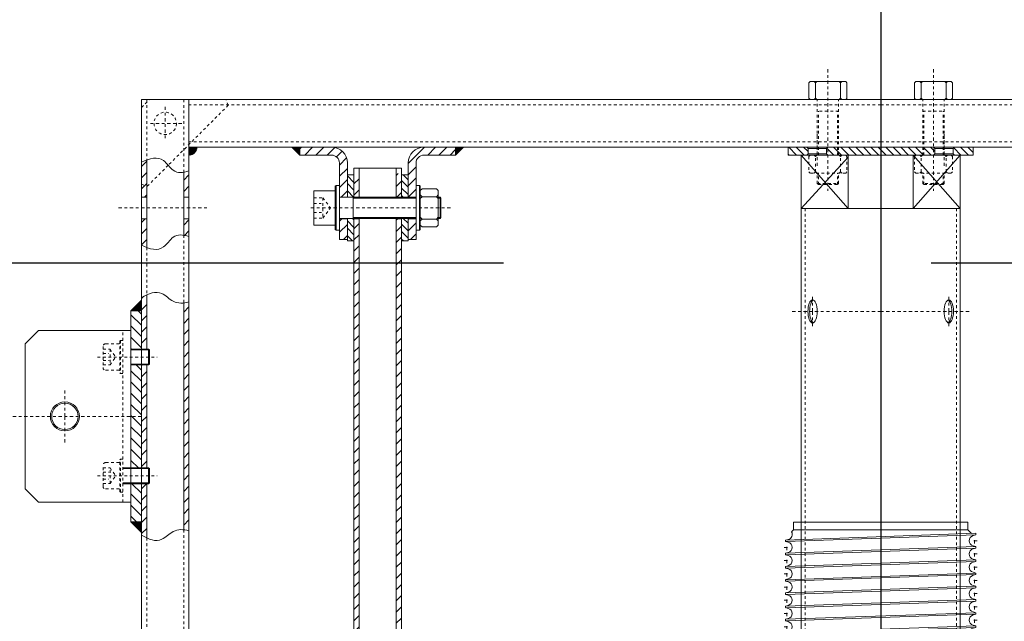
# Model space of a CAD drawing. Header units: centimetres. Extents: x -10729 to 23827, y -4437 to 19798.
# Tile 58 of 95: x 12828 to 12865, y 9055 to 9077. Entities that reach past the tile are written whole.
import ezdxf

# ---------------------------------------------------------------- set-up
doc = ezdxf.new("R2010")
doc.units = ezdxf.units.CM
for name, pattern in [('CENTER', [2, 1.25, -0.25, 0.25, -0.25]), ('DASHED', [0.75, 0.5, -0.25]), ('Kondygnacja  -0_5$0$HIDDEN', [9.525, 6.35, -3.175]), ('Kondygnacja  -0_5$0$HIDDEN2', [4.7625, 3.175, -1.5875]), ('Osie rzutów$0$DASHDOT2', [12.7, 6.35, -3.175, 0, -3.175])]:
    doc.linetypes.add(name, pattern=pattern)
doc.layers.get('0').update_dxf_attribs({"color": 8})
for name, color, linetype in [('Kondygnacja  -0_5$0$ARCH_KONSTR_POWYŻEJ RZUTU', 8, 'Kondygnacja  -0_5$0$HIDDEN'), ('Kondygnacja  -0_5$0$ARCH_KONSTR_POWYŻEJ RZUTU_IST', 8, 'Kondygnacja  -0_5$0$HIDDEN2'), ('Osie rzutów$0$ARCH_INFO_OSIE_IST', 8, 'Osie rzutów$0$DASHDOT2'), ('Osie rzutów$0$ARCH_INFO_OSIE_OPISY_IST', 8, 'Continuous')]:
    doc.layers.add(name, color=color, linetype=linetype)
for name, color, linetype, lineweight in [('kreskowanie', 8, 'Continuous', 13), ('osie', 8, 'CENTER', 13), ('przerwa', 8, 'DASHED', 13), ('RYSUNKOWE_NIEDRUK', 8, 'Continuous', 9), ('SYSTEMY AV', 8, 'Continuous', 13), ('wymiar', 8, 'Continuous', 13)]:
    doc.layers.add(name, color=color, linetype=linetype, lineweight=lineweight)
pattern_1 = [(45, (-65982.465, 26636.8553), (-2.12132034, 2.12132034), [])]
pattern_2 = [(135, (-65982.465, 26636.8553), (-1.41421356, -1.41421356), [])]

# ---------------------------------------------------------------- blocks, each defined once
blk = doc.blocks.new('Osie rzutów')
at = {"layer": 'Osie rzutów$0$ARCH_INFO_OSIE_IST', "ltscale": 10}
blk.add_line((12860, 12510), (12860, 4623.259), dxfattribs=at)
blk = doc.blocks.new('Kondygnacja  -0_5$0$konstrukcja istniejąca -0.5')
at = {"layer": 'Kondygnacja  -0_5$0$ARCH_KONSTR_POWYŻEJ RZUTU_IST', "ltscale": 10}
blk.add_lwpolyline([(12338.004, 9067.895), (13382.004, 9067.895), (13382.004, 9032.895), (12338.004, 9032.895)], dxfattribs=at)
blk = doc.blocks.new('A$C543B0F01')
for p, q in [((-280, -3), (-277, 0)), ((-247.12, -2.12), (-269.87, -24.87)), ((-247.12, -2.12), (-248, 0))]:
    blk.add_line(p, q)
blk.add_circle((-271, -9), 4.25)
at = {"layer": 'osie'}
for p, q in [((-271, -2.67), (-271, -15.33)), ((-264.67, -9), (-277.33, -9))]:
    blk.add_line(p, q, dxfattribs=at)
blk = doc.blocks.new('A$C17EA1C80')
for p, q in [((4.89, 72.5), (4.29, 72.5)), ((4.89, 72.5), (4.29, 72.5)), ((6.82, 0.5), (4.29, 72.5)), ((5.16, 71.49), (4.89, 72.5)), ((7.42, 0.5), (4.89, 72.5)), ((9.03, 71.49), (9.3, 72.5)), ((9.9, 72.5), (9.3, 72.5)), ((9.9, 72.5), (9.3, 72.5)), ((11.83, 0.5), (9.3, 72.5)), ((10.17, 71.49), (9.9, 72.5)), ((12.43, 0.5), (9.9, 72.5)), ((14.04, 71.49), (14.31, 72.5)), ((14.91, 72.5), (14.31, 72.5)), ((14.91, 72.5), (14.31, 72.5)), ((16.84, 0.5), (14.31, 72.5)), ((15.18, 71.49), (14.91, 72.5)), ((17.44, 0.5), (14.91, 72.5)), ((19.05, 71.49), (19.32, 72.5)), ((19.92, 72.5), (19.32, 72.5)), ((19.92, 72.5), (19.32, 72.5)), ((21.85, 0.5), (19.32, 72.5)), ((20.19, 71.49), (19.92, 72.5)), ((22.45, 0.5), (19.92, 72.5)), ((24.06, 71.49), (24.33, 72.5)), ((24.93, 72.5), (24.33, 72.5)), ((24.93, 72.5), (24.33, 72.5)), ((26.85, 0.5), (24.33, 72.5)), ((25.2, 71.49), (24.93, 72.5)), ((27.45, 0.5), (24.93, 72.5)), ((29.07, 71.49), (29.34, 72.5)), ((29.94, 72.5), (29.34, 72.5)), ((29.94, 72.5), (29.34, 72.5)), ((31.86, 0.5), (29.34, 72.5)), ((30.21, 71.49), (29.94, 72.5)), ((32.46, 0.5), (29.94, 72.5)), ((34.08, 71.49), (34.35, 72.5)), ((34.95, 72.5), (34.35, 72.5)), ((34.95, 72.5), (34.35, 72.5)), ((36.87, 0.5), (34.35, 72.5)), ((35.22, 71.49), (34.95, 72.5)), ((37.47, 0.5), (34.95, 72.5)), ((39.09, 71.49), (39.35, 72.5)), ((39.95, 72.5), (39.35, 72.5)), ((39.95, 72.5), (39.35, 72.5)), ((41.88, 0.5), (39.35, 72.5)), ((40.22, 71.49), (39.95, 72.5)), ((42.48, 0.5), (39.95, 72.5)), ((44.09, 71.49), (44.36, 72.5)), ((44.96, 72.5), (44.36, 72.5)), ((44.96, 72.5), (44.36, 72.5)), ((46.89, 0.5), (44.36, 72.5)), ((45.23, 71.49), (44.96, 72.5)), ((47.49, 0.5), (44.96, 72.5)), ((49.1, 71.49), (49.37, 72.5)), ((51.89, 0.5), (49.36, 72.5)), ((49.96, 72.5), (49.37, 72.5)), ((50.23, 71.49), (49.96, 72.5)), ((52.49, 0.5), (49.96, 72.5)), ((54.1, 71.49), (54.37, 72.5)), ((54.97, 72.5), (54.37, 72.5)), ((54.97, 72.5), (54.37, 72.5)), ((56.9, 0.5), (54.37, 72.5)), ((55.24, 71.49), (54.97, 72.5)), ((57.5, 0.5), (54.97, 72.5)), ((59.11, 71.49), (59.38, 72.5)), ((61.9, 0.5), (59.37, 72.5)), ((59.97, 72.5), (59.38, 72.5)), ((60.24, 71.49), (59.97, 72.5)), ((62.5, 0.5), (59.97, 72.5)), ((64.11, 71.49), (64.38, 72.5)), ((66.9, 0.5), (64.37, 72.5)), ((64.97, 72.5), (64.38, 72.5)), ((65.24, 71.49), (64.97, 72.5)), ((67.5, 0.5), (64.97, 72.5)), ((69.11, 71.49), (69.38, 72.5)), ((71.9, 0.5), (69.37, 72.5)), ((69.97, 72.5), (69.38, 72.5)), ((69.97, 72.5), (69.38, 72.5)), ((70.24, 71.49), (69.97, 72.5)), ((72.5, 0.5), (69.97, 72.5)), ((74.11, 71.49), (74.38, 72.5)), ((74.98, 72.5), (74.38, 72.5)), ((76.91, 0.5), (74.38, 72.5)), ((75.25, 71.49), (74.98, 72.5)), ((77.51, 0.5), (74.98, 72.5)), ((79.12, 71.49), (79.39, 72.5)), ((79.99, 72.5), (79.39, 72.5)), ((81.92, 0.5), (79.39, 72.5)), ((80.26, 71.49), (79.99, 72.5)), ((82.52, 0.5), (79.99, 72.5)), ((84.13, 71.49), (84.4, 72.5)), ((85, 72.5), (84.4, 72.5)), ((85.07, 53.49), (84.4, 72.5)), ((88, 69.5), (85, 72.5)), ((85.65, 54.04), (85, 72.5)), ((0, 69.5), (0, 36.5)), ((3, 69.5), (0, 69.5)), ((4.35, 70.85), (3, 69.5)), ((3, 69.5), (3, 36.5)), ((100, 69.5), (88, 69.5)), ((88.81, 46.5), (88, 69.5)), ((100, 69.5), (100, 36.5)), ((100, 46.5), (82, 46.5)), ((82, 26.5), (82, 46.5)), ((92.5, 45.61), (82.11, 39.61)), ((89.32, 44.81), (89.77, 44.03)), ((90.11, 45.27), (90.56, 44.49)), ((90.9, 45.73), (91.35, 44.94)), ((92.5, 45.61), (100, 32.62)), ((93.98, 44.83), (93.2, 44.38)), ((82.8, 41.05), (83.26, 40.27)), ((83.59, 41.51), (84.05, 40.72)), ((84.38, 41.96), (84.84, 41.18)), ((85.17, 42.42), (85.63, 41.64)), ((86, 41.86), (93.5, 28.87)), ((88.53, 44.36), (88.98, 43.57)), ((88.6, 43.36), (96.1, 30.37)), ((94.48, 43.97), (93.7, 43.52)), ((94.98, 43.1), (94.2, 42.65)), ((95.48, 42.24), (94.7, 41.79)), ((95.98, 41.37), (95.2, 40.92)), ((82.03, 37.93), (82.81, 38.38)), ((82.11, 39.61), (89.61, 26.62)), ((82.53, 37.07), (83.31, 37.52)), ((98.07, 37.75), (97.3, 37.3)), ((0, 3.5), (0, 36.5)), ((3, 3.5), (3, 36.5)), ((83.03, 36.2), (83.81, 36.65)), ((83.53, 35.34), (84.31, 35.79)), ((84.03, 34.47), (84.81, 34.92)), ((98.57, 36.88), (97.8, 36.43)), ((99.07, 36.02), (98.3, 35.57)), ((99.57, 35.15), (98.8, 34.7)), ((100.01, 34.25), (99.3, 33.84)), ((100, 3.5), (100, 36.5)), ((86.12, 30.85), (86.9, 31.3)), ((86.62, 29.98), (87.4, 30.43)), ((100, 32.62), (89.61, 26.62)), ((96.93, 29.8), (96.48, 30.58)), ((97.72, 30.26), (97.27, 31.04)), ((98.51, 30.71), (98.06, 31.5)), ((99.3, 31.17), (98.85, 31.95)), ((82.93, 26.5), (82, 26.5)), ((100, 26.5), (86.99, 26.5)), ((87.12, 29.12), (87.9, 29.57)), ((88, 3.5), (87.19, 26.5)), ((87.62, 28.25), (88.4, 28.7)), ((91.21, 26.49), (90.76, 27.28)), ((92, 26.95), (91.55, 27.73)), ((92.79, 27.41), (92.34, 28.19)), ((93.58, 27.86), (93.13, 28.65)), ((86.47, 1.97), (85.84, 18.96)), ((3, 3.5), (0, 3.5)), ((3.73, 2.77), (3, 3.5)), ((6.6, 1.51), (6.87, 0.5)), ((7.41, 0.5), (6.82, 0.5)), ((7.68, 1.51), (7.41, 0.5)), ((11.55, 1.51), (11.82, 0.5)), ((12.42, 0.5), (11.83, 0.5)), ((12.69, 1.51), (12.42, 0.5)), ((16.56, 1.51), (16.83, 0.5)), ((17.43, 0.5), (16.84, 0.5)), ((17.7, 1.51), (17.43, 0.5)), ((21.57, 1.51), (21.84, 0.5)), ((22.44, 0.5), (21.85, 0.5)), ((22.71, 1.51), (22.44, 0.5)), ((26.58, 1.51), (26.85, 0.5)), ((27.45, 0.5), (26.85, 0.5)), ((27.72, 1.51), (27.45, 0.5)), ((31.59, 1.51), (31.85, 0.5)), ((32.45, 0.5), (31.86, 0.5)), ((32.72, 1.51), (32.45, 0.5)), ((36.59, 1.51), (36.86, 0.5)), ((37.46, 0.5), (36.87, 0.5)), ((37.73, 1.51), (37.46, 0.5)), ((41.6, 1.51), (41.87, 0.5)), ((42.47, 0.5), (41.88, 0.5)), ((42.74, 1.51), (42.47, 0.5)), ((46.61, 1.51), (46.88, 0.5)), ((47.48, 0.5), (46.89, 0.5)), ((47.75, 1.51), (47.48, 0.5)), ((51.62, 1.51), (51.89, 0.5)), ((52.49, 0.5), (51.89, 0.5)), ((52.49, 0.5), (51.89, 0.5)), ((52.76, 1.51), (52.49, 0.5)), ((56.63, 1.51), (56.9, 0.5)), ((57.49, 0.5), (56.9, 0.5)), ((57.76, 1.51), (57.49, 0.5)), ((61.63, 1.51), (61.9, 0.5)), ((62.49, 0.5), (61.9, 0.5)), ((62.76, 1.51), (62.49, 0.5)), ((66.63, 1.51), (66.9, 0.5)), ((67.49, 0.5), (66.9, 0.5)), ((67.49, 0.5), (66.9, 0.5)), ((67.76, 1.51), (67.49, 0.5)), ((71.63, 1.51), (71.9, 0.5)), ((72.5, 0.5), (71.9, 0.5)), ((72.77, 1.51), (72.5, 0.5)), ((76.64, 1.51), (76.91, 0.5)), ((77.51, 0.5), (76.91, 0.5)), ((77.78, 1.51), (77.51, 0.5)), ((81.65, 1.51), (81.92, 0.5)), ((82.52, 0.5), (81.92, 0.5)), ((82.79, 1.51), (82.52, 0.5)), ((88, 3.5), (86.47, 1.97)), ((100, 3.5), (88, 3.5))]:
    blk.add_line(p, q)
for centre, radius, start, end in [((7.1, 72), 2, 194.7009, 345.2991), ((12.11, 72), 2, 194.7009, 345.2991), ((17.11, 72), 2, 194.7009, 345.2991), ((22.12, 72), 2, 194.7009, 345.2991), ((27.13, 72), 2, 194.7009, 345.2991), ((32.14, 72), 2, 194.7009, 345.2991), ((37.15, 72), 2, 194.7009, 345.2991), ((42.16, 72), 2, 194.7009, 345.2991), ((47.17, 72), 2, 194.7009, 345.2991), ((52.17, 72), 2, 194.7009, 345.2991), ((57.18, 72), 2, 194.7009, 345.2991), ((62.18, 72), 2, 194.7009, 345.2991), ((67.18, 72), 2, 194.7009, 345.2991), ((72.18, 72), 2, 194.7009, 345.2991), ((77.19, 72), 2, 194.7009, 345.2991), ((82.2, 72), 2, 194.7009, 345.2991), ((68, 53.15), 17.07, 344.2447, 2.8872), ((103.45, 54.31), 17.81, 180.8759, 206.0273), ((75.56, 53.53), 10.19, 316.3152, 330.5103), ((75.56, 19.47), 10.19, 29.4897, 43.6848), ((110.45, 19.07), 24.61, 162.4248, 180.256), ((66.01, 16.83), 19.95, 6.1238, 22.5501), ((4.67, 1), 2, 14.7009, 117.9038), ((9.61, 1), 2, 14.7009, 165.2991), ((14.62, 1), 2, 14.7009, 165.2991), ((19.63, 1), 2, 14.7009, 165.2991), ((24.64, 1), 2, 14.7009, 165.2991), ((29.65, 1), 2, 14.7009, 165.2991), ((34.66, 1), 2, 14.7009, 165.2991), ((39.67, 1), 2, 14.7009, 165.2991), ((44.68, 1), 2, 14.7009, 165.2991), ((49.69, 1), 2, 14.7009, 165.2991), ((54.7, 1), 2, 14.7009, 165.2991), ((59.7, 1), 2, 14.7009, 165.2991), ((64.7, 1), 2, 14.7009, 165.2991), ((69.7, 1), 2, 14.7009, 165.2991), ((74.7, 1), 2, 14.7009, 165.2991), ((79.71, 1), 2, 14.7009, 165.2991), ((84.72, 1), 2, 29.0445, 165.2991)]:
    blk.add_arc(centre, radius, start, end)
at = {"layer": 'osie'}
for p, q in [((8.1, 72), (6.1, 72)), ((7.1, 73), (7.1, 71)), ((13.11, 72), (11.11, 72)), ((12.11, 73), (12.11, 71)), ((18.11, 72), (16.11, 72)), ((17.11, 73), (17.11, 71)), ((23.12, 72), (21.12, 72)), ((22.12, 73), (22.12, 71)), ((28.13, 72), (26.13, 72)), ((27.13, 73), (27.13, 71)), ((33.14, 72), (31.14, 72)), ((32.14, 73), (32.14, 71)), ((38.15, 72), (36.15, 72)), ((37.15, 73), (37.15, 71)), ((43.16, 72), (41.16, 72)), ((42.16, 73), (42.16, 71)), ((48.17, 72), (46.17, 72)), ((47.17, 73), (47.17, 71)), ((53.17, 72), (51.17, 72)), ((52.17, 73), (52.17, 71)), ((58.18, 72), (56.18, 72)), ((57.18, 73), (57.18, 71)), ((63.18, 72), (61.18, 72)), ((62.18, 73), (62.18, 71)), ((68.18, 72), (66.18, 72)), ((67.18, 73), (67.18, 71)), ((73.18, 72), (71.18, 72)), ((72.18, 73), (72.18, 71)), ((78.19, 72), (76.19, 72)), ((77.19, 73), (77.19, 71)), ((83.2, 72), (81.2, 72)), ((82.2, 73), (82.2, 71)), ((85.96, 44.93), (95.98, 27.57)), ((10.61, 1), (8.61, 1)), ((9.61, 0), (9.61, 2)), ((15.62, 1), (13.62, 1)), ((14.62, 0), (14.62, 2)), ((20.63, 1), (18.63, 1)), ((19.63, 0), (19.63, 2)), ((25.64, 1), (23.64, 1)), ((24.64, 0), (24.64, 2)), ((30.65, 1), (28.65, 1)), ((29.65, 0), (29.65, 2)), ((35.66, 1), (33.66, 1)), ((34.66, 0), (34.66, 2)), ((40.67, 1), (38.67, 1)), ((39.67, 0), (39.67, 2)), ((45.68, 1), (43.68, 1)), ((44.68, 0), (44.68, 2)), ((50.69, 1), (48.69, 1)), ((49.69, 0), (49.69, 2)), ((55.7, 1), (53.7, 1)), ((54.7, 0), (54.7, 2)), ((60.7, 1), (58.7, 1)), ((59.7, 0), (59.7, 2)), ((65.7, 1), (63.7, 1)), ((64.7, 0), (64.7, 2)), ((70.7, 1), (68.7, 1)), ((69.7, 0), (69.7, 2)), ((75.7, 1), (73.7, 1)), ((74.7, 0), (74.7, 2)), ((80.71, 1), (78.71, 1)), ((79.71, 0), (79.71, 2)), ((85.72, 1), (83.72, 1)), ((84.72, 0), (84.72, 2))]:
    blk.add_line(p, q, dxfattribs=at)
at = {"layer": 'przerwa', "ltscale": 0.5}
for p, q in [((94.78, 35.95), (89.33, 32.8)), ((89.33, 32.8), (91.14, 35.95)), ((94.78, 35.95), (91.14, 35.95)), ((94.78, 35.95), (97.53, 31.19)), ((89.33, 32.8), (92.08, 28.04))]:
    blk.add_line(p, q, dxfattribs=at)
blk = doc.blocks.new('A$C6D6C0491')
for p, q in [((-1.28, 8.5), (-1.6, 8.17)), ((-1.6, 8.17), (-1.6, -8.17)), ((-1.28, 8.5), (0, 8.5)), ((-1.28, 8.5), (-1.28, -8.5)), ((0, 8.5), (0, -8.5)), ((-1.6, -8.17), (-1.28, -8.5)), ((-1.28, -8.5), (0, -8.5))]:
    blk.add_line(p, q)
blk = doc.blocks.new('A$C77F42905')
for p, q in [((0, 6.53), (0.7, 7.23)), ((0, -6.53), (0, 6.53)), ((0.7, 4.23), (0, 4.93)), ((0.7, 4.23), (0, 3.53)), ((0.7, 7.23), (6.12, 7.23)), ((6.12, 4.23), (0.7, 4.23)), ((6.12, 7.23), (6.82, 6.53)), ((6.12, 4.23), (6.82, 4.93)), ((6.12, 4.23), (6.82, 3.53)), ((6.82, -6.53), (6.82, 6.53)), ((0, -3.53), (0.7, -4.23)), ((6.12, -4.23), (6.82, -3.53)), ((0.7, -4.23), (0, -4.93)), ((0, -6.53), (0.7, -7.23)), ((6.12, -4.23), (0.7, -4.23)), ((0.7, -7.23), (6.12, -7.23)), ((6.12, -4.23), (6.82, -4.93)), ((6.12, -7.23), (6.82, -6.53))]:
    blk.add_line(p, q)
blk = doc.blocks.new('A$C5BD82F8C')
for p, q in [((-9.72, 6.5), (-9.72, -6.5)), ((-9.72, 6.5), (-1.6, 6.5)), ((-1.6, 6.5), (-1.6, -6.5)), ((0, 4), (29, 4)), ((5.16, 4), (5.16, -4)), ((37.42, 4), (38.08, 4)), ((38.08, 4), (38.4, 3.67)), ((38.08, 4), (38.08, -4)), ((38.4, 3.67), (38.4, -3.67)), ((38.4, -3.67), (38.08, -4)), ((-9.72, -6.5), (-1.6, -6.5)), ((0, -4), (29, -4)), ((37.42, -4), (38.08, -4))]:
    blk.add_line(p, q)
at = {"layer": 'przerwa'}
for p, q in [((-9.72, 3.86), (-6.28, 3.86)), ((-6.28, 3.86), (-3.44, 0)), ((-6.28, 3.86), (-6.28, -3.86)), ((-9.72, 1.71), (-6.92, 1.71)), ((-6.28, -3.86), (-3.44, 0)), ((-9.72, -1.71), (-6.76, -1.71)), ((-9.72, -3.86), (-6.28, -3.86))]:
    blk.add_line(p, q, dxfattribs=at)
at = {"layer": 'wymiar'}
for p, q in [((5.16, 3.67), (29, 3.67)), ((37.42, 3.67), (38.4, 3.67)), ((5.16, -3.67), (29, -3.67)), ((37.42, -3.67), (38.4, -3.67))]:
    blk.add_line(p, q, dxfattribs=at)
for name, p in [('A$C6D6C0491', (0, 0)), ('A$C77F42905', (30.6, 0))]:
    blk.add_blockref(name, p)
at = {"xscale": -1}
blk.add_blockref('A$C6D6C0491', (29, 0), dxfattribs=at)
blk = doc.blocks.new('A$C45FE2F59')
h = blk.add_hatch()
h.set_pattern_fill('_USER', color=256, scale=0.1, angle=45, style=0, pattern_type=0)
h.set_pattern_definition([(45, (-67949.22685, 26153.96624), (-0.07071067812, 0.07071067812), [])])
h.paths.add_polyline_path([(-262, 682), (-262, 679, 0.414214), (-259, 682)])
h = blk.add_hatch()
h.set_pattern_fill('_USER', color=256, scale=0.1, angle=45, style=0, pattern_type=0)
h.set_pattern_definition([(45, (-70792.72069, 25632.46992), (-0.07071067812, 0.07071067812), [])])
h.paths.add_polyline_path([(-220, 682), (-223, 682), (-220, 679)])
h = blk.add_hatch()
h.set_pattern_fill('_USER', color=256, scale=0.1, angle=45, style=0, pattern_type=0)
h.set_pattern_definition([(135, (70411.72069, 25632.46992), (0.07071067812, 0.07071067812), [])])
h.paths.add_polyline_path([(-161, 682), (-158, 682), (-161, 679)])
h = blk.add_hatch()
h.set_pattern_fill('_USER', color=256, scale=0.1, angle=45, style=0, pattern_type=0)
h.set_pattern_definition([(135, (67949.22685, 26153.96624), (0.07071067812, 0.07071067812), [])])
h.paths.add_polyline_path([(-280, 624), (-280, 620), (-284, 620)])
h = blk.add_hatch()
h.set_pattern_fill('_USER', color=256, scale=0.1, angle=45, style=0, pattern_type=0)
h.set_pattern_definition([(225, (67949.22685, -24993.96624), (0.07071067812, -0.07071067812), [])])
h.paths.add_polyline_path([(-280, 536), (-280, 540), (-284, 540)])
at = {"layer": 'kreskowanie'}
h = blk.add_hatch(dxfattribs=at)
h.set_pattern_fill('_USER', color=256, scale=3, angle=225, style=0, pattern_type=0)
h.set_pattern_definition([(225, (66996.0865, -24031.6106), (2.12132034, -2.12132034), [])])
h.paths.add_polyline_path([(-205, 647), (-202, 647), (-202, 654.9), (-205, 654.9)])
h.paths.add_polyline_path([(-202, 676, 0.414214), (-208, 682), (-220, 682), (-220, 679), (-208, 679, -0.414214), (-205, 676), (-205, 663.1), (-202, 663.1)])
h = blk.add_hatch(dxfattribs=at)
h.set_pattern_fill('_USER', color=256, scale=3, angle=45, style=0, pattern_type=0)
h.set_pattern_definition(pattern_1)
h.paths.add_polyline_path([(-176, 654.9), (-179, 654.9), (-179, 647), (-176, 647)])
h.paths.add_polyline_path([(-179, 663.1), (-176, 663.1), (-176, 676, -0.414214), (-173, 679), (-161, 679), (-161, 682), (-173, 682, 0.414214), (-179, 676)])
h = blk.add_hatch(dxfattribs=at)
h.set_pattern_fill('_USER', color=256, scale=2, angle=135, style=0, pattern_type=0)
h.set_pattern_definition([(135, (-63556.9592, 26756.8037), (-1.41421356, -1.41421356), [])])
h.paths.add_polyline_path([(-27.5, 681.5), (-28, 682), (-35, 682), (-35, 679), (-28, 679), (-27.5, 679.5)])
h.paths.add_polyline_path([(-16.4, 682), (-20, 682), (-20.5, 681.5), (-20.5, 679.5), (-20, 679), (-16.4, 679)])
h.paths.add_polyline_path([(-16, 682), (-16.4, 682), (-16.4, 679), (-16, 679)])
h.paths.add_polyline_path([(0, 682), (-16, 682), (-16, 679), (0, 679)])
h.paths.add_polyline_path([(16, 682), (0, 682), (0, 679.58), (0, 679), (16, 679)])
h.paths.add_polyline_path([(16.4, 682), (16, 682), (16, 679), (16.4, 679)])
h.paths.add_polyline_path([(20.5, 681.5), (20, 682), (16.4, 682), (16.4, 679), (20, 679), (20.5, 679.5)])
h.paths.add_polyline_path([(35, 682), (28, 682), (27.5, 681.5), (27.5, 679.5), (28, 679), (35, 679)])
h = blk.add_hatch(dxfattribs=at)
h.set_pattern_fill('_USER', color=256, scale=3, angle=45, style=0, pattern_type=0)
h.set_pattern_definition([(45, (-66539.752, 26153.9662), (-2.12132034, 2.12132034), [])])
edge = h.paths.add_edge_path()
edge.add_spline(control_points=[(-262, 672.99), (-262.69, 672.75), (-263.35, 672.57), (-264, 672.46)], knot_values=[5.688482, 5.688482, 5.688482, 5.688482, 7.714268, 7.714268, 7.714268, 7.714268], degree=3, periodic=0)
edge.add_line((-264, 672.46), (-264, 663.1))
edge.add_line((-264, 663.1), (-262, 663.1))
edge.add_line((-262, 663.1), (-262, 672.99))
edge = h.paths.add_edge_path()
edge.add_spline(control_points=[(-278, 677.13), (-278.65, 676.89), (-279.32, 676.59), (-280, 676.26)], knot_values=[24.6001, 24.6001, 24.6001, 24.6001, 26.538829, 26.538829, 26.538829, 26.538829], degree=3, periodic=0)
edge.add_line((-280, 676.26), (-280, 663.1))
edge.add_line((-280, 663.1), (-278, 663.1))
edge.add_line((-278, 663.1), (-278, 677.13))
edge = h.paths.add_edge_path()
edge.add_line((-278, 654.9), (-280, 654.9))
edge.add_line((-280, 654.9), (-280, 644.85))
edge.add_spline(control_points=[(-280, 644.85), (-279.32, 644.51), (-278.65, 644.22), (-278, 643.97)], knot_values=[24.6001, 24.6001, 24.6001, 24.6001, 26.538829, 26.538829, 26.538829, 26.538829], degree=3, periodic=0)
edge.add_line((-278, 643.97), (-278, 654.9))
edge = h.paths.add_edge_path()
edge.add_line((-262, 654.9), (-264, 654.9))
edge.add_line((-264, 654.9), (-264, 648.64))
edge.add_spline(control_points=[(-264, 648.64), (-263.35, 648.54), (-262.69, 648.36), (-262, 648.12)], knot_values=[5.688482, 5.688482, 5.688482, 5.688482, 7.714268, 7.714268, 7.714268, 7.714268], degree=3, periodic=0)
edge.add_line((-262, 648.12), (-262, 654.9))
h = blk.add_hatch(dxfattribs=at)
h.set_pattern_fill('_USER', color=256, scale=3, angle=45, style=0, pattern_type=0)
h.set_pattern_definition(pattern_1)
h.paths.add_polyline_path([(-202.5, 117.5), (-204.5, 117.5), (-204.5, 108.6), (-202.5, 108.6)])
h.paths.add_polyline_path([(-218.5, 117.5), (-220.5, 117.5), (-220.5, 108.6), (-218.5, 108.6)])
h.paths.add_polyline_path([(-202.5, 350), (-204.5, 350), (-204.5, 129.7), (-202.5, 129.7), (-202.5, 134.6)])
h.paths.add_polyline_path([(-218.5, 350), (-220.5, 350), (-220.5, 134.6), (-220.5, 129.7), (-218.5, 129.7)])
h.paths.add_polyline_path([(-202.5, 387.3), (-204.5, 387.3), (-204.5, 350), (-202.5, 350)])
h.paths.add_polyline_path([(-218.5, 387.3), (-220.5, 387.3), (-220.5, 350), (-218.5, 350)])
h.paths.add_polyline_path([(-202.5, 403.9), (-202.5, 406.4), (-204.5, 406.4), (-204.5, 395.5), (-202.5, 395.5)])
h.paths.add_polyline_path([(-218.5, 406.4), (-220.5, 406.4), (-220.5, 395.5), (-218.5, 395.5)])
h.paths.add_polyline_path([(-181.5, 387.3), (-183.5, 387.3), (-183.5, 376.4), (-181.5, 376.4)])
h.paths.add_polyline_path([(-197.5, 387.3), (-199.5, 387.3), (-199.5, 376.4), (-197.5, 376.4)])
h.paths.add_polyline_path([(-181.5, 654.9), (-183.5, 654.9), (-183.5, 395.5), (-181.5, 395.5)])
h.paths.add_polyline_path([(-197.5, 654.9), (-199.5, 654.9), (-199.5, 395.5), (-197.5, 395.5)])
h.paths.add_polyline_path([(-181.5, 672), (-183.5, 672), (-183.5, 663.1), (-181.5, 663.1)])
h.paths.add_polyline_path([(-197.5, 672), (-199.5, 672), (-199.5, 663.1), (-197.5, 663.1)])
h = blk.add_hatch(dxfattribs=at)
h.set_pattern_fill('_USER', color=256, scale=2, angle=135, style=0, pattern_type=0)
h.set_pattern_definition(pattern_2)
h.paths.add_polyline_path([(-199.5, 670), (-199.5, 671.5), (-202, 671.5), (-202, 663.1), (-199.5, 663.1)])
h = blk.add_hatch(dxfattribs=at)
h.set_pattern_fill('_USER', color=256, scale=2, angle=45, style=0, pattern_type=0)
h.set_pattern_definition([(135, (66539.7521, 25205.522), (1.41421356, 1.41421356), [])])
h.paths.add_polyline_path([(-181.5, 670), (-181.5, 671.5), (-179, 671.5), (-179, 663.1), (-181.5, 663.1)])
h = blk.add_hatch(dxfattribs=at)
h.set_pattern_fill('_USER', color=256, scale=2, angle=135, style=0, pattern_type=0)
h.set_pattern_definition(pattern_2)
h.paths.add_polyline_path([(-199.5, 653.5), (-199.5, 655), (-202, 655), (-202, 646.6), (-199.5, 646.6)])
h = blk.add_hatch(dxfattribs=at)
h.set_pattern_fill('_USER', color=256, scale=2, angle=45, style=0, pattern_type=0)
h.set_pattern_definition([(135, (66539.7521, 25189.022), (1.41421356, 1.41421356), [])])
h.paths.add_polyline_path([(-181.5, 653.5), (-181.5, 655), (-179, 655), (-179, 646.6), (-181.5, 646.6)])
h = blk.add_hatch(dxfattribs=at)
h.set_pattern_fill('_USER', color=256, scale=3, angle=45, style=0, pattern_type=0)
h.set_pattern_definition([(45, (-67949.227, 26153.9662), (-2.12132034, 2.12132034), [])])
edge = h.paths.add_edge_path()
edge.add_spline(control_points=[(-278, 626.04), (-278.66, 625.73), (-279.33, 625.36), (-280, 624.95)], knot_values=[3.563237, 3.563237, 3.563237, 3.563237, 5.623103, 5.623103, 5.623103, 5.623103], degree=3, periodic=0)
edge.add_line((-280, 624.95), (-280, 605.5))
edge.add_line((-280, 605.5), (-278, 605.5))
edge.add_line((-278, 605.5), (-278, 626.04))
h.paths.add_polyline_path([(-280, 560.5), (-278, 560.5), (-278, 599.5), (-280, 599.5)])
edge = h.paths.add_edge_path()
edge.add_line((-278, 554.5), (-280, 554.5))
edge.add_line((-280, 554.5), (-280, 535.05))
edge.add_spline(control_points=[(-280, 535.05), (-279.33, 534.64), (-278.66, 534.27), (-278, 533.96)], knot_values=[3.563237, 3.563237, 3.563237, 3.563237, 5.623103, 5.623103, 5.623103, 5.623103], degree=3, periodic=0)
edge.add_line((-278, 533.96), (-278, 554.5))
edge = h.paths.add_edge_path()
edge.add_spline(control_points=[(-262, 623.35), (-262.68, 623.16), (-263.35, 623.02), (-264, 622.95)], knot_values=[21.480294, 21.480294, 21.480294, 21.480294, 23.511433, 23.511433, 23.511433, 23.511433], degree=3, periodic=0)
edge.add_line((-264, 622.95), (-264, 537.05))
edge.add_spline(control_points=[(-264, 537.05), (-263.35, 536.98), (-262.68, 536.84), (-262, 536.65)], knot_values=[21.480294, 21.480294, 21.480294, 21.480294, 23.511433, 23.511433, 23.511433, 23.511433], degree=3, periodic=0)
edge.add_line((-262, 536.65), (-262, 623.35))
h = blk.add_hatch(dxfattribs=at)
h.set_pattern_fill('_USER', color=256, scale=3, angle=135, style=0, pattern_type=0)
h.set_pattern_definition([(135, (-67949.227, 26153.9662), (-2.12132034, -2.12132034), [])])
h.paths.add_polyline_path([(-284, 605.5), (-280, 605.5), (-280, 620), (-284, 620)])
h.paths.add_polyline_path([(-280, 599.5), (-284, 599.5), (-284, 560.5), (-280, 560.5)])
h.paths.add_polyline_path([(-280, 554.5), (-284, 554.5), (-284, 540), (-280, 540)])
for p, q in [((-27.24, 706.32), (-26.74, 706.82)), ((-27.24, 700.5), (-27.24, 706.32)), ((-13.26, 706.82), (-26.74, 706.82)), ((-24.74, 706.32), (-25.25, 706.82)), ((-24.74, 706.32), (-24.24, 706.82)), ((-24.74, 706.32), (-24.74, 700.5)), ((-15.27, 706.32), (-15.78, 706.82)), ((-15.27, 706.32), (-14.77, 706.82)), ((-15.27, 706.32), (-15.27, 700.5)), ((-12.78, 706.34), (-13.26, 706.82)), ((-12.78, 700.49), (-12.78, 706.34)), ((12.78, 706.34), (13.26, 706.82)), ((12.78, 700.49), (12.78, 706.34)), ((13.26, 706.82), (26.74, 706.82)), ((15.27, 706.32), (14.77, 706.82)), ((15.27, 706.32), (15.78, 706.82)), ((15.27, 706.32), (15.27, 700.5)), ((24.74, 706.32), (24.24, 706.82)), ((24.74, 706.32), (25.25, 706.82)), ((24.74, 706.32), (24.74, 700.5)), ((27.24, 706.32), (26.74, 706.82)), ((27.24, 700.5), (27.24, 706.32)), ((0, 700), (-280, 700)), ((0, 700), (-280, 700)), ((-280, 700), (-280, 605.5)), ((-262, 700), (-262, 470)), ((-27.24, 700.5), (-26.74, 700)), ((-24.74, 700.5), (-25.25, 700)), ((-24.74, 700.5), (-24.24, 700)), ((-15.27, 700.5), (-15.78, 700)), ((-15.27, 700.5), (-14.77, 700)), ((-12.78, 700.49), (-13.26, 700)), ((0, 700), (280, 700)), ((0, 700), (280, 700)), ((12.78, 700.49), (13.26, 700)), ((15.27, 700.5), (14.77, 700)), ((15.27, 700.5), (15.78, 700)), ((24.74, 700.5), (24.24, 700)), ((24.74, 700.5), (25.25, 700)), ((27.24, 700.5), (26.74, 700)), ((0, 682), (-262, 682)), ((-220, 679), (-223, 682)), ((-220, 682), (-220, 679)), ((-208, 679), (-220, 679)), ((-173, 679), (-161, 679)), ((-161, 682), (-161, 679)), ((-161, 679), (-158, 682)), ((-35, 682), (35, 682)), ((-35, 679), (35, 679)), ((-30.15, 658.78), (-30.15, 679)), ((-12.28, 658.78), (-30.15, 679)), ((-27.5, 681.5), (-28, 682)), ((-27.5, 679.5), (-28, 679)), ((-27.5, 681.5), (-27.5, 679.5)), ((-27.5, 681.5), (-20.5, 681.5)), ((-27.5, 679.5), (-20.5, 679.5)), ((-20.5, 681.5), (-20, 682)), ((-20.5, 681.5), (-20.5, 679.5)), ((-20, 679), (-20.5, 679.5)), ((-12.28, 658.78), (-12.28, 679)), ((0, 682), (262, 682)), ((12.28, 658.78), (12.28, 679)), ((12.28, 679), (30.15, 658.78)), ((30.15, 679), (12.28, 658.78)), ((20.5, 681.5), (20, 682)), ((20, 679), (20.5, 679.5)), ((20.5, 681.5), (20.5, 679.5)), ((27.5, 681.5), (20.5, 681.5)), ((27.5, 679.5), (20.5, 679.5)), ((27.5, 681.5), (28, 682)), ((27.5, 681.5), (27.5, 679.5)), ((27.5, 679.5), (28, 679)), ((30.15, 658.78), (30.15, 679)), ((35, 679), (35, 682)), ((-278, 677.13), (-278, 643.97)), ((-205, 647), (-205, 676)), ((-202, 663), (-202, 676)), ((-179, 663), (-179, 676)), ((-176, 647), (-176, 676)), ((-12.28, 678.21), (-30.15, 658.78)), ((-264, 672.46), (-264, 648.64)), ((-202, 671.5), (-199.5, 671.5)), ((-199.5, 674), (-181.5, 674)), ((-199.5, 674), (-199.5, 663)), ((-197.5, 663), (-197.5, 674)), ((-183.5, 663), (-183.5, 674)), ((-181.5, 674), (-181.5, 663)), ((-179, 671.5), (-181.5, 671.5)), ((-280, 663.1), (-278, 663.1)), ((-264, 663.1), (-262, 663.1)), ((-202, 663.1), (-205, 663.1)), ((-205, 663), (-205, 655)), ((-199.5, 663.1), (-197.5, 663.1)), ((-181.5, 663.1), (-183.5, 663.1)), ((-179, 663.1), (-176, 663.1)), ((-176, 663), (-176, 655)), ((-30.15, 368), (-30.15, 658.78)), ((-30.15, 658.78), (30.15, 658.78)), ((30.15, 368), (30.15, 658.78)), ((-280, 654.9), (-278, 654.9)), ((-264, 654.9), (-262, 654.9)), ((-202, 654.9), (-205, 654.9)), ((-202, 647), (-202, 655)), ((-199.5, 655), (-199.5, 395.4)), ((-197.5, 654.9), (-199.5, 654.9)), ((-197.5, 395.4), (-197.5, 655)), ((-183.5, 395.4), (-183.5, 655)), ((-183.5, 654.9), (-181.5, 654.9)), ((-181.5, 655), (-181.5, 391.4)), ((-179, 647), (-179, 655)), ((-179, 654.9), (-176, 654.9)), ((-202, 647), (-205, 647)), ((-202, 646.5), (-202, 647)), ((-202, 646.5), (-199.5, 646.5)), ((-179, 646.5), (-181.5, 646.5)), ((-179, 647), (-176, 647)), ((-179, 646.5), (-179, 647)), ((-284, 620), (-280, 624)), ((-278, 626.04), (-278, 605.5)), ((-264, 537.05), (-264, 622.95)), ((-280, 620), (-284, 620)), ((-284, 620), (-284, 540)), ((-324, 607.5), (-319, 612.5)), ((-324, 607.5), (-319, 612.5)), ((-284, 612.5), (-319, 612.5)), ((-284, 612.5), (-319, 612.5)), ((-284, 547.5), (-284, 612.5)), ((-324, 552.5), (-324, 607.5)), ((-324, 552.5), (-324, 607.5)), ((-277, 605.2), (-277.3, 605.5)), ((-277.3, 605.5), (-277.3, 599.5)), ((-277, 605.2), (-277, 599.8)), ((-280, 599.5), (-280, 560.5)), ((-278, 599.5), (-278, 560.5)), ((-277, 599.8), (-277.3, 599.5)), ((-277, 560.2), (-277.3, 560.5)), ((-277.3, 554.5), (-277.3, 560.5)), ((-277, 554.8), (-277, 560.2)), ((-324, 552.5), (-319, 547.5)), ((-324, 552.5), (-319, 547.5)), ((-280, 554.5), (-280, 350)), ((-278, 554.5), (-278, 533.96)), ((-277, 554.8), (-277.3, 554.5)), ((-284, 547.5), (-319, 547.5)), ((-284, 547.5), (-319, 547.5)), ((-280, 540), (-284, 540)), ((-284, 540), (-280, 536))]:
    blk.add_line(p, q)
at = {"ltscale": 3}
blk.add_line((-35, 679), (-35, 682), dxfattribs=at)
at = {"ltscale": 0.5}
for p, q in [((-284, 605.5), (-277.3, 605.5)), ((-284, 599.5), (-277.3, 599.5)), ((-287, 560.5), (-277.3, 560.5)), ((-287, 554.5), (-277.3, 554.5))]:
    blk.add_line(p, q, dxfattribs=at)
blk.add_lwpolyline([(-280, 700), (280, 700), (280, 0), (-280, 0)], close=True)
for radius in [5.5, 5.5, 5, 5]:
    blk.add_circle((-309, 580), radius)
for centre, radius, start, end in [((-262, 682), 3, 270, 0), ((-208, 676), 6, 0, 90), ((-208, 676), 3, 0, 90), ((-173, 676), 6, 90, 180), ((-173, 676), 3, 90, 180)]:
    blk.add_arc(centre, radius, start, end)
blk.add_ellipse((-25.8, 619.78), major_axis=(0, 4.36), ratio=0.400988)
blk.add_ellipse((-25.17, 619.78), major_axis=(0, 4.36), ratio=0.400988, start_param=0.181685, end_param=2.959907)
at = {"extrusion": (0, 0, -1)}
blk.add_ellipse((25.8, 619.78), major_axis=(0, 4.36), ratio=0.400988, dxfattribs=at)
blk.add_ellipse((25.17, 619.78), major_axis=(0, 4.36), ratio=0.400988, start_param=0.181685, end_param=2.959907, dxfattribs=at)
at = {"layer": 'osie'}
for p, q in [((-20, 711.54), (-20, 665.41)), ((0, 679.58), (0, 709.99)), ((20, 711.54), (20, 665.41)), ((-24, 686.89), (-24, 674.88)), ((24, 686.89), (24, 674.88)), ((0, 676.58), (0, 662.48)), ((-288.7, 659), (-254.67, 659)), ((-162.9, 659), (-216.83, 659)), ((-25.8, 619.78), (-25.8, 626.08)), ((25.8, 619.78), (25.8, 626.08)), ((-33.52, 619.78), (0, 619.78)), ((-25.8, 619.78), (-25.8, 613.49)), ((33.52, 619.78), (0, 619.78)), ((25.8, 619.78), (25.8, 613.49)), ((-309, 580), (-309, 590)), ((-309, 580), (-309, 590)), ((-280, 580), (-329.56, 580)), ((-280, 580), (-329.56, 580)), ((-309, 580), (-309, 570)), ((-309, 580), (-309, 570))]:
    blk.add_line(p, q, dxfattribs=at)
at = {"layer": 'osie', "ltscale": 0.5}
for p, q in [((-296.61, 602.5), (-274.03, 602.5)), ((-296.61, 557.5), (-274.03, 557.5))]:
    blk.add_line(p, q, dxfattribs=at)
at = {"layer": 'przerwa'}
for p, q in [((-278, 700), (-278, 677.13)), ((-264, 700), (-264, 672.46)), ((0, 698), (-262, 698)), ((-24, 679), (-24, 700)), ((-16, 679), (-16, 700)), ((0, 698), (262, 698)), ((16, 679), (16, 700)), ((24, 679), (24, 700)), ((-16, 695.68), (-24, 695.68)), ((-23.6, 679), (-23.6, 695.68)), ((-16.4, 679), (-16.4, 695.68)), ((16, 695.68), (24, 695.68)), ((16.4, 679), (16.4, 695.68)), ((23.6, 679), (23.6, 695.68)), ((0, 684), (-262, 684)), ((0, 684), (262, 684)), ((-27.24, 678.5), (-26.74, 679)), ((-24.74, 678.5), (-25.25, 679)), ((-24.74, 678.5), (-24.24, 679)), ((-15.27, 678.5), (-15.78, 679)), ((-15.27, 678.5), (-14.77, 679)), ((-12.78, 678.51), (-13.26, 679)), ((12.78, 678.51), (13.26, 679)), ((15.27, 678.5), (14.77, 679)), ((15.27, 678.5), (15.78, 679)), ((24.74, 678.5), (24.24, 679)), ((24.74, 678.5), (25.25, 679)), ((27.24, 678.5), (26.74, 679)), ((-269.87, 675.13), (-277.88, 667.12)), ((-27.24, 678.5), (-27.24, 672.68)), ((-24.74, 672.68), (-24.74, 678.5)), ((-15.27, 672.68), (-15.27, 678.5)), ((-12.78, 678.51), (-12.78, 672.66)), ((12.78, 678.51), (12.78, 672.66)), ((15.27, 672.68), (15.27, 678.5)), ((24.74, 672.68), (24.74, 678.5)), ((27.24, 678.5), (27.24, 672.68)), ((-27.24, 672.68), (-26.74, 672.18)), ((-13.26, 672.18), (-26.74, 672.18)), ((-24.74, 672.68), (-25.25, 672.18)), ((-24.74, 672.68), (-24.24, 672.18)), ((-24, 668.22), (-24, 672.18)), ((-23.6, 667.82), (-23.6, 672.18)), ((-16.4, 667.82), (-16.4, 672.18)), ((-16, 668.22), (-16, 672.18)), ((-15.27, 672.68), (-15.78, 672.18)), ((-15.27, 672.68), (-14.77, 672.18)), ((-12.78, 672.66), (-13.26, 672.18)), ((12.78, 672.66), (13.26, 672.18)), ((13.26, 672.18), (26.74, 672.18)), ((15.27, 672.68), (14.77, 672.18)), ((15.27, 672.68), (15.78, 672.18)), ((16, 668.22), (16, 672.18)), ((16.4, 667.82), (16.4, 672.18)), ((23.6, 667.82), (23.6, 672.18)), ((24, 668.22), (24, 672.18)), ((24.74, 672.68), (24.24, 672.18)), ((24.74, 672.68), (25.25, 672.18)), ((27.24, 672.68), (26.74, 672.18)), ((-280, 668), (-277.88, 667.12)), ((-23.6, 667.82), (-24, 668.22)), ((-24, 668.22), (-16, 668.22)), ((-23.6, 667.82), (-16.4, 667.82)), ((-16.4, 667.82), (-16, 668.22)), ((16.4, 667.82), (16, 668.22)), ((24, 668.22), (16, 668.22)), ((23.6, 667.82), (16.4, 667.82)), ((23.6, 667.82), (24, 668.22)), ((-28.65, 368), (-28.65, 658.78)), ((28.65, 368), (28.65, 658.78)), ((-264, 648.64), (-264, 622.95)), ((-278, 643.97), (-278, 626.04)), ((-287, 547.5), (-287, 612.5)), ((-287.99, 608.75), (-288.24, 608.5)), ((-288.24, 608.5), (-288.24, 596.5)), ((-287.99, 608.75), (-287, 608.75)), ((-287.99, 608.75), (-287.99, 596.25)), ((-294.56, 606.5), (-294.56, 598.5)), ((-294.56, 605.47), (-291.91, 605.47)), ((-293.56, 607.5), (-288.31, 607.5)), ((-291.91, 605.47), (-289.73, 602.5)), ((-291.91, 605.47), (-291.91, 599.53)), ((-294.56, 603.82), (-292.4, 603.82)), ((-294.56, 601.18), (-292.28, 601.18)), ((-291.91, 599.53), (-289.73, 602.5)), ((-294.56, 599.53), (-291.91, 599.53)), ((-293.56, 597.5), (-288.31, 597.5)), ((-288.24, 596.5), (-287.99, 596.25)), ((-287.99, 596.25), (-287, 596.25)), ((-288.24, 563.5), (-287.99, 563.75)), ((-288.24, 551.5), (-288.24, 563.5)), ((-287.99, 563.75), (-287, 563.75)), ((-287.99, 551.25), (-287.99, 563.75)), ((-294.56, 553.5), (-294.56, 561.5)), ((-294.56, 560.47), (-291.91, 560.47)), ((-293.56, 562.5), (-288.31, 562.5)), ((-291.91, 560.47), (-289.73, 557.5)), ((-291.91, 554.53), (-291.91, 560.47)), ((-294.56, 558.82), (-292.28, 558.82)), ((-294.56, 556.18), (-292.4, 556.18)), ((-291.91, 554.53), (-289.73, 557.5)), ((-294.56, 554.53), (-291.91, 554.53)), ((-293.56, 552.5), (-288.31, 552.5)), ((-287.99, 551.25), (-288.24, 551.5)), ((-287.99, 551.25), (-287, 551.25)), ((-264, 537.05), (-264, 350)), ((-278, 533.96), (-278, 350))]:
    blk.add_line(p, q, dxfattribs=at)
for centre, start, end in [((-293.56, 606.5), 90, 180), ((-293.56, 598.5), 180, 270), ((-293.56, 561.5), 90, 180), ((-293.56, 553.5), 180, 270)]:
    blk.add_arc(centre, 1, start, end, dxfattribs=at)
at = {"layer": 'wymiar', "ltscale": 0.5}
for p, q in [((-284, 605.2), (-277, 605.2)), ((-284, 599.8), (-277, 599.8)), ((-287, 560.2), (-277, 560.2)), ((-287, 554.8), (-277, 554.8))]:
    blk.add_line(p, q, dxfattribs=at)
at = {"layer": 'wymiar'}
for points, knots in [([(-262, 672.99), (-264.24, 672.2), (-267.92, 671.92), (-272.2, 679.04), (-276.84, 677.81), (-280, 676.26)], [5.688482, 5.688482, 5.688482, 5.688482, 12.308285, 17.505218, 26.538829, 26.538829, 26.538829, 26.538829]), ([(-262, 648.12), (-264.24, 648.9), (-267.92, 649.18), (-272.2, 642.07), (-276.84, 643.29), (-280, 644.85)], [5.688482, 5.688482, 5.688482, 5.688482, 12.308285, 17.505218, 26.538829, 26.538829, 26.538829, 26.538829]), ([(-280, 624.95), (-277.26, 626.61), (-272.97, 628.28), (-267.81, 622.59), (-264.13, 622.76), (-262, 623.35)], [3.563237, 3.563237, 3.563237, 3.563237, 11.938407, 17.129194, 23.511433, 23.511433, 23.511433, 23.511433]), ([(-280, 535.05), (-277.26, 533.39), (-272.97, 531.72), (-267.81, 537.41), (-264.13, 537.24), (-262, 536.65)], [3.563237, 3.563237, 3.563237, 3.563237, 11.938407, 17.129194, 23.511433, 23.511433, 23.511433, 23.511433])]:
    blk.add_open_spline(points, degree=3, knots=knots, dxfattribs=at)
blk.add_blockref('A$C5BD82F8C', (-205, 659))
at = {"layer": 'przerwa'}
blk.add_blockref('A$C543B0F01', (0, 700), dxfattribs=at)
at = {"layer": 'wymiar', "rotation": 270}
blk.add_blockref('A$C17EA1C80', (-36.5, 539.99), dxfattribs=at)
blk = doc.blocks.new('A$C59BE0B33')
at = {"layer": 'SYSTEMY AV', "xscale": 0.09799999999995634, "yscale": 0.09799999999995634, "zscale": 0.098}
blk.add_blockref('A$C45FE2F59', (-600, 4005.357), dxfattribs=at)

msp = doc.modelspace()

# ---------------------------------------------------------------- block references
at = {"layer": 'Kondygnacja  -0_5$0$ARCH_KONSTR_POWYŻEJ RZUTU'}
msp.add_blockref('Kondygnacja  -0_5$0$konstrukcja istniejąca -0.5', (0, 0), dxfattribs=at)
at = {"layer": 'Osie rzutów$0$ARCH_INFO_OSIE_OPISY_IST'}
msp.add_blockref('Osie rzutów', (0, 0), dxfattribs=at)
at = {"layer": 'RYSUNKOWE_NIEDRUK', "lineweight": 13}
msp.add_blockref('A$C59BE0B33', (13460, 5000), dxfattribs=at)
msp.add_blockref('A$C59BE0B33', (13460, 5000), dxfattribs=at)

doc.saveas('drawing.dxf')
